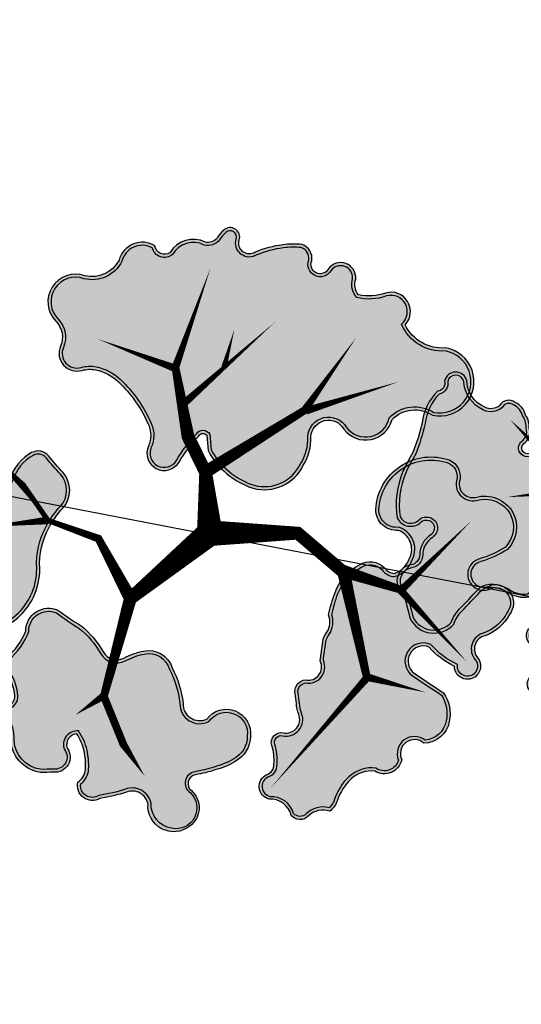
# Model space of a CAD drawing. Header units: metres. Extents: x -499360 to 60282433, y -11592314 to 5708004.
# Tile 12 of 128: x 32353356 to 32353369, y 5707833 to 5707858. Entities that reach past the tile are written whole.
import ezdxf

# ---------------------------------------------------------------- set-up
doc = ezdxf.new("R2010")
doc.units = ezdxf.units.M
doc.header["$LTSCALE"] = 0.75
doc.layers.get('0').update_dxf_attribs({"linetype": 'CONTINUOUS'})
doc.layers.get('DEFPOINTS').update_dxf_attribs({"linetype": 'CONTINUOUS'})
for name, color, linetype, transparency in [('10414944$0$PF-Krone', 33, 'CONTINUOUS', 0.7), ('10414944$0$PF-Krone_SOL', 70, 'CONTINUOUS', 0.7), ('10414944$0$ST-Baum', 7, 'CONTINUOUS', 0.7)]:
    doc.layers.add(name, color=color, linetype=linetype, transparency=transparency)
doc.layers.add('10414944$0$PF-Stamm', color=7, linetype='CONTINUOUS', true_color=0x5f5144, transparency=0.7)

# ---------------------------------------------------------------- blocks, each defined once
blk = doc.blocks.new('19-A2-A0')
at = {"layer": 'DEFPOINTS'}
blk.add_lwpolyline([(-489.15, -204.65), (489.15, -204.65), (489.15, 204.65), (-489.15, 204.65)], close=True, dxfattribs=at)
blk = doc.blocks.new('10414944$0$PF-BAUM_12')
at = {"layer": '10414944$0$PF-Krone_SOL', "transparency": 33554457}
h = blk.add_hatch(color=256, dxfattribs=at)
h.dxf.hatch_style = 1
h.set_gradient(color1=(88, 186, 72), color2=(175, 217, 170), tint=1, name='INVSPHERICAL')
edge = h.paths.add_edge_path()
edge.add_arc((-1.2758, 1.3994), 0.541, 250.24695, 303.42795)
edge.add_arc((-0.5984, 0.4188), 0.6511, 94.3691, 125.64085, ccw=False)
edge.add_arc((-0.5871, 0.2707), 0.7996, 79.90604, 94.3691, ccw=False)
edge.add_arc((-0.4074, 1.2805), 0.2261, 259.90604, 345.03676)
edge.add_arc((3.3556, 0.2748), 3.669, 162.18441, 165.03676, ccw=False)
edge.add_arc((-0.2456, 1.4321), 0.1137, 342.18441, 421.4181)
edge.add_arc((-0.3772, 1.1907), 0.3886, 61.4181, 105.41791)
edge.add_arc((-0.4936, 1.6129), 0.0494, 76.86771, 285.41791, ccw=False)
edge.add_arc((-0.4342, 1.767), 0.1165, 245.55227, 317.8819)
edge.add_arc((-0.4413, 1.8543), 0.1901, 299.50673, 335.70732)
edge.add_arc((-0.3904, 1.8889), 0.1664, 317.30956, 366.51685)
edge.add_arc((-0.3153, 1.9138), 0.0904, 356.14997, 452.32983)
edge.add_arc((-0.2837, 2.1143), 0.1157, 186.39549, 252.21854, ccw=False)
edge.add_arc((-0.1459, 2.1399), 0.2556, 124.29677, 188.65244, ccw=False)
edge.add_arc((-0.3624, 2.4158), 0.0972, 318.21291, 468.93962)
edge.add_arc((-0.4455, 2.5549), 0.0698, 219.68848, 317.56803, ccw=False)
edge.add_arc((-0.5987, 2.0825), 0.4392, 76.91022, 116.54495)
edge.add_arc((-1.4951, 4.5572), 2.1964, 281.7611, 288.58893, ccw=False)
edge.add_arc((-1.0114, 0.8578), 1.5496, 91.33232, 98.00209)
edge.add_arc((-1.1102, 1.691), 0.7109, 99.4638, 131.76215)
edge.add_arc((-1.4773, 2.1554), 0.1252, 148.24675, 256.0758)
edge.add_arc((-1.5238, 1.968), 0.068, -114.95559, 76.0758, ccw=False)
edge.add_arc((-1.6369, 1.7248), 0.2002, 65.04441, 122.10831)
edge.add_arc((-1.7899, 1.9686), 0.0876, 221.63135, 302.10831, ccw=False)
edge.add_arc((-1.9603, 1.8172), 0.1403, 41.63135, 166.86476)
edge.add_arc((-2.3449, 1.9519), 0.2684, 321.94948, 337.47523, ccw=False)
edge.add_line((-2.1335, 1.7864), (-2.2407, 1.6721))
edge.add_arc((-2.0502, 1.5575), 0.2224, 148.95684, 261.83304)
edge.add_arc((-2.0149, 1.0239), 0.3205, 78.77175, 102.0334, ccw=False)
edge.add_arc((0.8412, 15.4111), 14.3475, 258.77175, 259.65948)
edge.add_arc((-1.7568, 1.1728), 0.1259, 30.35605, 79.65948, ccw=False)
edge.add_arc((-1.8871, 1.0965), 0.2769, -0.49344, 30.35605, ccw=False)
edge.add_arc((-1.3602, 1.092), 0.25, 179.50656, 221.3188)
edge.add_line((-1.548, 0.9269), (-1.4587, 0.8902))
edge = h.paths.add_edge_path()
edge.add_arc((-2.0595, -1.0849), 0.2169, 117.74302, 251.42792, ccw=False)
edge.add_arc((-2.2535, -0.7961), 0.1343, 313.86708, 413.87286)
edge.add_arc((-1.1381, 0.5382), 1.6051, 221.524, 229.78899, ccw=False)
edge.add_arc((-2.2843, -0.4137), 0.1251, 108.79801, 243.70289, ccw=False)
edge.add_arc((-2.2657, -0.171), 0.1376, 244.61148, 299.82424)
edge.add_arc((-2.4922, 0.2242), 0.593, 299.82424, 314.8752)
edge.add_arc((-2.3634, 0.0948), 0.4104, 314.8752, 336.56068)
edge.add_arc((-2.0604, -0.1191), 0.0893, 34.54703, 142.23332)
edge.add_arc((-2.2509, -0.0174), 0.1288, 205.94005, 338.60504, ccw=False)
edge.add_arc((-1.1082, 0.8264), 1.5473, 211.54423, 215.57485, ccw=False)
edge.add_arc((-2.1647, 0.1359), 0.2879, 123.29344, 204.40631, ccw=False)
edge.add_arc((-2.4675, 0.6266), 0.289, 300.05521, 335.40006)
edge.add_arc((-2.1302, 0.4722), 0.0819, 58.40023, 155.40006, ccw=False)
edge.add_arc((-2.0455, 0.6099), 0.0798, 238.40023, 306.42037)
edge.add_arc((-2.2163, 0.8415), 0.3675, 306.42037, 341.49291)
edge.add_arc((-1.7884, 0.6982), 0.0838, 72.42881, 161.49291, ccw=False)
edge.add_arc((-1.597, 1.3024), 0.5499, 252.42881, 281.6379)
edge.add_arc((-1.3833, 0.6006), 0.1928, 8.24792, 122.23097, ccw=False)
edge.add_arc((1.4313, 0.4424), 2.6303, 175.94647, 181.0704)
edge.add_arc((-2.004, 0.487), 0.8109, 332.60613, 353.35791, ccw=False)
edge.add_arc((-1.1696, 0.0546), 0.1289, 152.60613, 239.81282)
edge.add_arc((-1.5709, -0.6354), 0.6693, 44.46317, 59.81282, ccw=False)
edge.add_arc((-1.2417, -0.3122), 0.208, -40.16629, 44.46317, ccw=False)
edge.add_arc((-1.7965, -0.0425), 0.8201, 308.5293, 330.49613, ccw=False)
edge.add_arc((-1.2134, -0.8063), 0.142, 120.58152, 237.17398)
edge.add_arc((-1.3033, -1.1297), 0.2045, -64.491, 86.39602, ccw=False)
edge.add_arc((-1.343, -1.1115), 0.2397, 240.47541, 302.23358, ccw=False)
edge.add_arc((-1.2125, -0.7918), 0.5839, 226.36645, 244.79518, ccw=False)
edge.add_arc((-0.7205, -0.1508), 1.3901, 222.94294, 229.9249, ccw=False)
edge.add_arc((-1.7937, -1.1495), 0.076, 42.91905, 173.49923)
edge.add_arc((-2.058, -1.1133), 0.1908, 248.28955, 351.67144, ccw=False)
edge = h.paths.add_edge_path()
edge.add_arc((1.2059, -0.0381), 0.6649, 150.77336, 194.55575)
edge.add_arc((0.911, -0.0942), 0.3659, 197.65987, 276.75263)
edge.add_arc((0.9525, -0.0442), 0.4134, 270.21516, 305.52412)
edge.add_arc((1.2637, -0.512), 0.1494, -27.72253, 118.39088, ccw=False)
edge.add_arc((1.6106, -0.6627), 0.2295, 159.27348, 288.79741)
edge.add_arc((1.6267, -1.1446), 0.2709, -1.08302, 77.66915, ccw=False)
edge.add_arc((2.1687, -1.0477), 0.2897, 200.61319, 382.93371)
edge.add_arc((2.7072, -0.7257), 0.3429, 147.82265, 217.59096, ccw=False)
edge.add_arc((2.4468, -0.3829), 0.1629, 259.44798, 409.15154)
edge.add_arc((2.7989, 0.0617), 0.4045, 199.71733, 232.62112, ccw=False)
edge.add_arc((2.5485, -0.1163), 0.1368, 103.25927, 162.29814, ccw=False)
edge.add_arc((2.4584, 0.1299), 0.1274, 297.47519, 447.50208)
edge.add_arc((2.4597, 0.3353), 0.0783, 98.81569, 273.11837, ccw=False)
edge.add_arc((2.4, 0.5247), 0.1217, 293.02703, 374.92908)
edge.add_arc((2.0245, 0.3266), 0.5439, 24.94831, 42.11835)
edge.add_arc((1.7775, 0.1571), 0.8417, 39.39937, 55.74996)
edge.add_arc((2.2887, 0.9354), 0.0906, 104.71311, 245.58293, ccw=False)
edge.add_arc((2.2455, 1.1001), 0.0797, 284.71311, 435.28689)
edge.add_arc((2.1786, 0.8455), 0.3429, 75.28689, 90.15444)
edge.add_arc((2.192, 1.2908), 0.1034, 200.54383, 262.03398, ccw=False)
edge.add_arc((1.8708, 1.2323), 0.2255, 5.65523, 92.28552)
edge.add_arc((1.8923, 1.533), 0.0813, 129.46734, 248.0142, ccw=False)
edge.add_arc((1.6377, 1.5925), 0.2029, 0.94133, 108.02708)
edge.add_arc((1.5516, 2.0411), 0.2568, 198.80376, 275.23109, ccw=False)
edge.add_arc((1.081, 1.9053), 0.2335, 13.10923, 167.22877)
edge.add_arc((0.6671, 1.9992), 0.1909, 279.30028, 347.22877, ccw=False)
edge.add_arc((0.7224, 1.6615), 0.1513, 99.30028, 228.80917)
edge.add_arc((0.4652, 1.3676), 0.2392, 21.17444, 48.80917, ccw=False)
edge.add_arc((0.3242, 1.313), 0.3904, -10.78567, 21.17444, ccw=False)
edge.add_arc((-0.3793, 1.447), 1.1066, 325.74486, 349.21433, ccw=False)
edge.add_arc((0.3558, 0.9464), 0.2172, 278.26632, 325.74486, ccw=False)
edge.add_arc((0.408, 0.5869), 0.146, 98.26632, 271.67308)
edge.add_arc((0.4514, -0.8972), 1.3387, 79.76747, 91.67308, ccw=False)
edge.add_arc((0.6892, 0.3779), 0.0423, -16.43247, 90.01007, ccw=False)
edge.add_line((0.7298, 0.3659), (0.6257, 0.2866))
edge = h.paths.add_edge_path()
edge.add_arc((-1.5552, -2.2569), 0.1724, 12.6189, 77.74549)
edge.add_arc((-1.4977, -1.992), 0.0986, 164.18162, 257.74549, ccw=False)
edge.add_arc((-1.7215, -1.8391), 0.1803, 315.6358, 396.22469)
edge.add_arc((-1.4722, -1.6964), 0.1099, 56.01675, 199.16563, ccw=False)
edge.add_arc((-1.3562, -1.5375), 0.087, 231.18436, 306.609)
edge.add_arc((-1.4968, -1.2476), 0.4081, 298.1575, 320.42177)
edge.add_arc((-1.118, -1.5607), 0.0835, 20.65344, 140.42177, ccw=False)
edge.add_arc((-0.9321, -1.4907), 0.1152, 200.65344, 324.15715)
edge.add_arc((-0.5981, -1.7319), 0.2968, 125.84331, 144.15715, ccw=False)
edge.add_arc((-1.1307, -0.9947), 0.6126, 305.84331, 313.76829)
edge.add_arc((-0.6402, -1.5068), 0.0965, 35.28302, 133.76829, ccw=False)
edge.add_arc((-0.4573, -1.4114), 0.1114, 200.86529, 329.80166)
edge.add_arc((5.9643, -14.9126), 14.8587, 114.56415, 115.19461, ccw=False)
edge.add_arc((-0.1458, -1.5341), 0.1511, 81.99944, 116.28381, ccw=False)
edge.add_arc((-0.1295, -1.2153), 0.1692, 271.62381, 322.4573)
edge.add_arc((0.4219, -2.3582), 1.1204, 101.73914, 111.86365, ccw=False)
edge.add_arc((0.2817, -1.7045), 0.4518, 61.04926, 101.19464, ccw=False)
edge.add_arc((0.4293, -1.462), 0.1686, -13.32973, 65.05413, ccw=False)
edge.add_arc((0.701, -1.5438), 0.116, 158.25367, 207.02434)
edge.add_arc((0.7267, -1.4357), 0.2061, 231.26264, 284.37765)
edge.add_arc((0.7594, -1.468), 0.1684, 276.3107, 373.18881)
edge.add_arc((1.0623, -1.3226), 0.1754, 121.90959, 217.58272, ccw=False)
edge.add_arc((1.2009, -1.5786), 0.4663, 12.49632, 119.74162, ccw=False)
edge.add_arc((1.5062, -1.4974), 0.1512, -66.22517, 7.47872, ccw=False)
edge.add_arc((1.5907, -1.7479), 0.1146, 101.81964, 224.43431)
edge.add_arc((1.3238, -2.0366), 0.2788, -26.98815, 48.41698, ccw=False)
edge.add_arc((1.3365, -2.0229), 0.2743, 258.99086, 329.2486, ccw=False)
edge.add_arc((1.6618, -1.4757), 0.8996, 229.3858, 245.17635, ccw=False)
edge.add_arc((0.9994, -2.237), 0.1097, 45.60372, 249.24478)
edge.add_arc((0.8451, -2.4465), 0.1573, -95.43505, 42.77878, ccw=False)
edge.add_arc((0.8007, -2.2203), 0.3839, 232.79997, 274.40743, ccw=False)
edge.add_arc((0.4866, -2.6064), 0.1147, 44.402, 165.1103)
edge.add_arc((0.2716, -2.5387), 0.1109, 123.38517, 339.85568, ccw=False)
edge.add_arc((0.9022, -2.3675), 0.6961, 164.26035, 186.48033, ccw=False)
edge.add_arc((0.1064, -2.2008), 0.1278, 9.9652, 176.7192)
edge.add_arc((-48.3159, -1.4499), 48.3004, 358.76613, 359.11787, ccw=False)
edge.add_arc((-0.3152, -2.3669), 0.3137, 290.47286, 336.89978, ccw=False)
edge.add_arc((-0.2908, -2.4562), 0.2217, 213.88393, 292.64339, ccw=False)
edge.add_arc((-0.5922, -2.5593), 0.1191, 350.14402, 508.44337)
edge.add_arc((-0.7458, -2.3559), 0.1504, 180.14857, 290.27908, ccw=False)
edge.add_arc((-1.1241, -2.4703), 0.2548, 26.59219, 75.66559)
edge.add_arc((-1.166, -2.6346), 0.4243, 75.66559, 104.33441)
edge.add_arc((-1.3217, -2.0253), 0.2045, 251.40462, 284.33441, ccw=False)
at = {"layer": '10414944$0$PF-Krone'}
for points in [[(-1.4587, 0.8902, 0.236302), (-0.9778, 0.9479, -0.137302), (-0.648, 1.068, -0.063191), (-0.447, 1.0579, 0.389536), (-0.189, 1.2221, -0.012446), (-0.1374, 1.3973, 0.360188), (-0.1913, 1.5319, 0.194379), (-0.4805, 1.5653, -1.286295), (-0.4824, 1.6609, 0.326511), (-0.3477, 1.6889, 0.159282), (-0.2681, 1.7761, 0.218069), (-0.2251, 1.9078, 0.446169), (-0.319, 2.0042, -0.295374), (-0.3986, 2.1015, -0.288426), (-0.29, 2.3511, 0.772377), (-0.394, 2.5078, -0.455092), (-0.4992, 2.5103, 0.174684), (-0.7949, 2.4754, -0.029801), (-1.0474, 2.4069, 0.029111), (-1.2271, 2.3923, 0.141869), (-1.5837, 2.2213, 0.508586), (-1.5074, 2.034, -1.101217), (-1.5525, 1.9063, 0.254264), (-1.7433, 1.8944, -0.366329), (-1.8554, 1.9104, 0.608209), (-2.0969, 1.8491, -0.067848), (-2.1335, 1.7864, 0), (-2.2407, 1.6721, 0.536623), (-2.0818, 1.3373, -0.101848), (-1.9525, 1.3382, 0.003873), (-1.7342, 1.2967, -0.218508), (-1.6482, 1.2364, -0.135425), (-1.6102, 1.0941, 0.184492), (-1.548, 0.9269)], [(-1.4493, 0.9145, 0.235756), (-0.9926, 0.9693, -0.137109), (-0.65, 1.0939, -0.063191), (-0.4424, 1.0835, 0.389536), (-0.2141, 1.2288, -0.012446), (-0.1622, 1.4053, 0.360188), (-0.2037, 1.5091, 0.194379), (-0.4736, 1.5402, -1.313113), (-0.4736, 1.6855, 0.345734), (-0.3643, 1.7094, 0.172714), (-0.2901, 1.7907, 0.230529), (-0.2512, 1.9073, 0.475615), (-0.3219, 1.9779, -0.304436), (-0.4244, 2.098, -0.284585), (-0.3075, 2.3706, 0.726016), (-0.3802, 2.4848, -0.402009), (-0.5128, 2.4867, 0.170881), (-0.7849, 2.4513, -0.030277), (-1.0444, 2.381, 0.029443), (-1.2231, 2.3665, 0.140272), (-1.5634, 2.2045, 0.497246), (-1.5012, 2.0592, -1.101217), (-1.5634, 1.8827, 0.254264), (-1.7295, 1.8724, -0.366329), (-1.8748, 1.8931, 0.61415), (-2.072, 1.8412, -0.070819), (-2.1138, 1.7695, 0), (-2.2198, 1.6564, 0.525075), (-2.0824, 1.3638, -0.0983), (-1.9475, 1.3638, 0.003873), (-1.7295, 1.3222, -0.218508), (-1.6257, 1.2496, -0.135425), (-1.5842, 1.0939, 0.177651), (-1.5323, 0.9486)], [(0.6257, 0.2866, 0.193395), (0.5624, -0.2052, 0.359494), (0.9541, -0.4575, 0.155295), (1.1927, -0.3806, -0.740727), (1.396, -0.5815, 0.634154), (1.6845, -0.88, -0.357816), (1.8975, -1.1497, 1.020458), (2.4355, -0.9348, -0.314188), (2.417, -0.5431, 0.765274), (2.5534, -0.2597, -0.144564), (2.4182, -0.0747, -0.263459), (2.5171, 0.0169, 0.767513), (2.4639, 0.2571, -0.951478), (2.4477, 0.4126, 0.373398), (2.5177, 0.556, 0.075059), (2.428, 0.6914, 0.071464), (2.2513, 0.8529, -0.705879), (2.2657, 1.023, 0.771312), (2.2657, 1.1771, 0.064963), (2.1777, 1.1884, -0.27493), (2.0952, 1.2545, 0.397091), (1.8618, 1.4576, -0.568927), (1.8406, 1.5958, 0.504511), (1.575, 1.7854, -0.346415), (1.3085, 1.9583, 0.796288), (0.8532, 1.957, -0.305389), (0.698, 1.8108, 0.634062), (0.6227, 1.5476, -0.121167), (0.6883, 1.454, -0.140363), (0.7077, 1.2399, -0.102764), (0.5353, 0.8241, -0.21018), (0.387, 0.7314, 0.944057), (0.4123, 0.4409, -0.051995), (0.6892, 0.4202, -0.500995), (0.7298, 0.3659)], [(0.6458, 0.2692, 0.190937), (0.5874, -0.198, 0.360145), (0.9525, -0.4315, 0.157291), (1.1788, -0.3585, -0.740752), (1.4198, -0.5921, 0.643471), (1.6826, -0.853, -0.360113), (1.9236, -1.145, 1.005174), (2.4128, -0.9479, -0.325759), (2.4055, -0.5134, 0.812791), (2.5369, -0.2798, -0.149118), (2.3909, -0.0755, -0.272395), (2.5077, 0.0413, 0.751835), (2.4639, 0.2311, -0.928423), (2.4401, 0.4377, 0.358623), (2.4931, 0.5472, 0.074197), (2.4083, 0.6744, 0.071015), (2.2383, 0.8302, -0.698214), (2.2591, 1.0482, 0.771312), (2.2591, 1.152, 0.066315), (2.1761, 1.1624, -0.286763), (2.0696, 1.2488, 0.408934), (1.8579, 1.4313, -0.545784), (1.8141, 1.6065, 0.489703), (1.5804, 1.7598, -0.350827), (1.2834, 1.9512, 0.798701), (0.8786, 1.9512, -0.305389), (0.7022, 1.7851, 0.634062), (0.6399, 1.5672, -0.121167), (0.7125, 1.4634, -0.140363), (0.7333, 1.235, -0.102764), (0.5568, 0.8095, -0.21018), (0.3908, 0.7057, 0.944057), (0.4115, 0.4669, -0.051616), (0.6918, 0.4462, -0.532673), (0.7514, 0.3497)], [(-2.1286, -1.2905, -0.65991), (-2.1605, -0.8929, 0.466338), (-2.1744, -0.6876, -0.036078), (-2.3398, -0.5259, -0.667578), (-2.3247, -0.2952, 0.245683), (-2.1973, -0.2903, 0.065767), (-2.0738, -0.1961, 0.094904), (-1.9868, -0.0685, 0.507802), (-2.131, -0.0644, -0.653541), (-2.3667, -0.0738, -0.017589), (-2.4268, 0.0169, -0.369479), (-2.3227, 0.3765, 0.155455), (-2.2047, 0.5063, -0.450466), (-2.0873, 0.542, 0.305827), (-1.9981, 0.5457, 0.154239), (-1.8678, 0.7248, -0.409437), (-1.7631, 0.7781, 0.128143), (-1.4861, 0.7637, -0.54286), (-1.1924, 0.6283, 0.022361), (-1.1986, 0.3932, -0.090795), (-1.284, 0.1139, 0.400005), (-1.2344, -0.0569, -0.067076), (-1.0933, -0.1666, -0.387019), (-1.0828, -0.4464, -0.096143), (-1.2857, -0.6841, 0.557693), (-1.2904, -0.9256, -0.773495), (-1.2152, -1.3143, -0.276189), (-1.4612, -1.3201, -0.080584), (-1.6154, -1.2144, -0.030474), (-1.7381, -1.0978, 0.640635), (-1.8692, -1.1409, -0.484398)], [(-2.2272, -1.1718, -0.377035), (-2.1418, -0.911, 0.462758), (-2.1582, -0.6671, -0.036793), (-2.3239, -0.5046, -0.650672), (-2.3251, -0.3233, 0.226885), (-2.1843, -0.3129, 0.065767), (-2.0555, -0.2145, 0.102669), (-1.9578, -0.0664, 0.560734), (-2.154, -0.0518, -0.672352), (-2.3442, -0.0605, -0.017696), (-2.4038, 0.0291, -0.366993), (-2.309, 0.3543, 0.154831), (-2.181, 0.4955, -0.450466), (-2.1009, 0.5198, 0.305827), (-1.9827, 0.5248, 0.154239), (-1.8432, 0.7165, -0.409437), (-1.7709, 0.7533, 0.13033), (-1.476, 0.7393, -0.546373), (-1.2186, 0.6272, 0.02192), (-1.2246, 0.3945, -0.090238), (-1.3071, 0.1259, 0.400005), (-1.2475, -0.0793, -0.067076), (-1.1118, -0.1848, -0.390762), (-1.1042, -0.4314, -0.096389), (-1.3005, -0.6626, 0.568263), (-1.2983, -0.9513, -0.791061), (-1.2278, -1.2915, -0.279339), (-1.4492, -1.297, -0.081396), (-1.5981, -1.195, -0.030819), (-1.7198, -1.0793, 0.674462), (-1.888, -1.14, -0.76422)], [(-1.3869, -2.2192, 0.292073), (-1.5186, -2.0883, -0.432551), (-1.5925, -1.9652, 0.366883), (-1.576, -1.7325, -0.720884), (-1.4107, -1.6053, 0.341522), (-1.3043, -1.6073, 0.097453), (-1.1823, -1.5075, -0.576003), (-1.0399, -1.5313, 0.597917), (-0.8388, -1.5581, -0.08008), (-0.772, -1.4913, 0.034593), (-0.7069, -1.4371, -0.458286), (-0.5614, -1.451, 0.630565), (-0.361, -1.4674, -0.002751), (-0.2127, -1.3986, -0.15072), (-0.1247, -1.3845, 0.225513), (0.0047, -1.3184, -0.044205), (0.194, -1.2613, -0.176981), (0.5004, -1.3091, -0.356005), (0.5933, -1.5008, 0.216074), (0.5977, -1.5965, 0.235998), (0.7779, -1.6354, 0.449828), (0.9233, -1.4296, -0.443521), (0.9696, -1.1737, -0.505384), (1.6561, -1.4777, -0.333159), (1.5672, -1.6358, 0.592663), (1.5088, -1.8281, -0.341427), (1.5722, -2.1632, -0.316536), (1.2841, -2.2922, -0.069009), (1.0762, -2.1586, 1.23095), (0.9605, -2.3396, -0.688656), (0.8302, -2.6031, -0.183568), (0.5686, -2.5261, 0.581478), (0.3758, -2.5769, -1.382341), (0.2106, -2.4461, -0.097258), (0.2322, -2.1787, 0.890608), (-0.0212, -2.1935, -0.001535), (-0.0267, -2.4899, -0.205393), (-0.2055, -2.6607, -0.357852), (-0.4749, -2.5797, 0.826532), (-0.6937, -2.497, -0.521291), (-0.8962, -2.3563, 0.217457), (-1.061, -2.2235, 0.125748), (-1.2711, -2.2235, -0.14468)], [(-1.3656, -2.1984, 0.270797), (-1.5131, -2.0629, -0.432551), (-1.5675, -1.9722, 0.354737), (-1.5553, -1.7285, -0.649808), (-1.424, -1.6226, 0.359616), (-1.292, -1.6303, 0.097453), (-1.1623, -1.5241, -0.576003), (-1.0642, -1.5405, 0.597917), (-0.8177, -1.5733, -0.08008), (-0.7567, -1.5124, 0.034593), (-0.6889, -1.4559, -0.446057), (-0.5843, -1.4638, 0.599943), (-0.343, -1.4877, -0.002629), (-0.2015, -1.4221, -0.15559), (-0.1264, -1.4105, 0.218765), (0.0207, -1.3401, -0.04262), (0.1991, -1.2868, -0.177473), (0.4886, -1.3323, -0.354321), (0.5684, -1.4932, 0.222706), (0.5772, -1.6133, 0.240128), (0.7826, -1.661, 0.456345), (0.9471, -1.4178, -0.452999), (0.9829, -1.1961, -0.504186), (1.6305, -1.4822, -0.325283), (1.5589, -1.611, 0.587825), (1.491, -1.847, -0.341406), (1.5495, -2.1506, -0.312164), (1.2921, -2.2672, -0.067854), (1.0938, -2.1394, 1.19624), (0.9451, -2.3614, -0.679338), (0.8305, -2.577, -0.183947), (0.5857, -2.5065, 0.573485), (0.351, -2.5689, -1.514783), (0.2386, -2.4604, -0.105945), (0.2588, -2.1803, 0.910696), (-0.0472, -2.1926, -0.001511), (-0.0526, -2.4842, -0.20139), (-0.2151, -2.6365, -0.344816), (-0.4477, -2.573, 0.767089), (-0.7104, -2.4752, -0.515063), (-0.8701, -2.3505, 0.223578), (-1.0546, -2.1983, 0.125748), (-1.2775, -2.1983, -0.125245)]]:
    blk.add_lwpolyline(points, format="xyb", close=True, dxfattribs=at)
at = {"layer": '10414944$0$PF-Stamm'}
for points in [[(0.0456, -0.1011, 0.2167, 0.1084, 0), (-0.7801, 0.1666, 0.1084, 0.065, 0), (-0.4991, 0.6653, 0.065, 0.0433, 0), (-0.5991, 1.1076, 0.0433, 0.0433, 0), (-0.4753, 1.4051, 0.065, 1.976742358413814e-14, 0), (-0.3709, 1.869, 0, 0, 0)], [(0.0456, -0.1011, 0.2167, 0.1084, 0), (0.458, 0.2037, 0.1084, 0.1084, 0), (0.6352, 0.4942, 0.1084, 0.065, 0), (1.0621, 0.8906, 0.065, 0, 0), (0.9169, 1.5817, 0, 0, 0)], [(-0.5991, 1.1076, 0.065, 0, 0), (-0.9411, 1.541, 0, 0, 0)], [(1.0734, 0.8981, 0.065, 0, 0), (1.9382, 1.1002, 0, 0, 0)], [(0.8405, 0.6849, 0.0657, 0.065, 0), (0.8408, 0.6755, 0.065, 0, 0), (1.8499, 0.3936, 0, 0, 0)], [(1.2915, 0.5526, 0.0455, 1.248468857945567e-14, 0), (1.6095, 0.6515, 0, 0, 0)], [(0.4766, 0.1999, 0.1084, 0.065, 0), (1.3496, -0.2158, 0.065, 0, 0), (2.1032, -0.2533, 0, 0, 0)], [(-0.7801, 0.1666, 0.1084, 0.065, 0), (-1.5906, -0.088, 0.065, 0, 0), (-1.8608, 0.029, 0, 0, 0)], [(0.0456, -0.1011, 0.2167, 0.1084, 0), (0.4458, -0.7261, 0.1084, 0.1084, 0), (0.3792, -1.2094, 0.1084, 0.065, 0), (0.5139, -1.7227, 0.065, 2.236840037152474e-14, 0), (1.3267, -1.9065, 0, 0, 0)], [(-1.5855, -0.0745, 0.065, 0.065, 0), (-1.8491, -0.4467, 0.065, 0, 0), (-1.9786, -0.7431, 0, 0, 0)], [(1.3551, -0.2293, 0.065, 0, 0), (1.9846, -0.7587, 0, 0, 0), (1.9985, -0.7574, 0, 0, 0)], [(0.3792, -1.2284, 0.1084, 0.065, 0), (-0.2688, -1.8764, 0.065, 0, 0), (-1.4983, -1.6926, 0, 0, 0)], [(0.5086, -1.7124, 0.065, 0, 0), (0.297, -2.5257, 0, 0, 0)], [(-0.2593, -1.8859, 0.065, 0, 0), (-0.1056, -2.3597, 0, 0, 0), (-0.2688, -2.6512, 0, 0, 0)]]:
    blk.add_lwpolyline(points, format="xyseb", dxfattribs=at)
blk = doc.blocks.new('10414944')
at = {"layer": '10414944$0$ST-Baum', "xscale": 2.971407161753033, "yscale": 2.971407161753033, "zscale": 1.238086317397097, "rotation": 57.40868327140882}
for p in [(32353373.651, 5707846.086), (32353360.526, 5707845.341)]:
    blk.add_blockref('10414944$0$PF-BAUM_12', p, dxfattribs=at)

msp = doc.modelspace()

# ---------------------------------------------------------------- block references
msp.add_blockref('10414944', (0, 0))
at = {"xscale": 0.25, "yscale": 0.25, "zscale": 0.25, "rotation": 349.0867958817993}
msp.add_blockref('19-A2-A0', (32353428.528, 5707884.314), dxfattribs=at)

doc.saveas('drawing.dxf')
